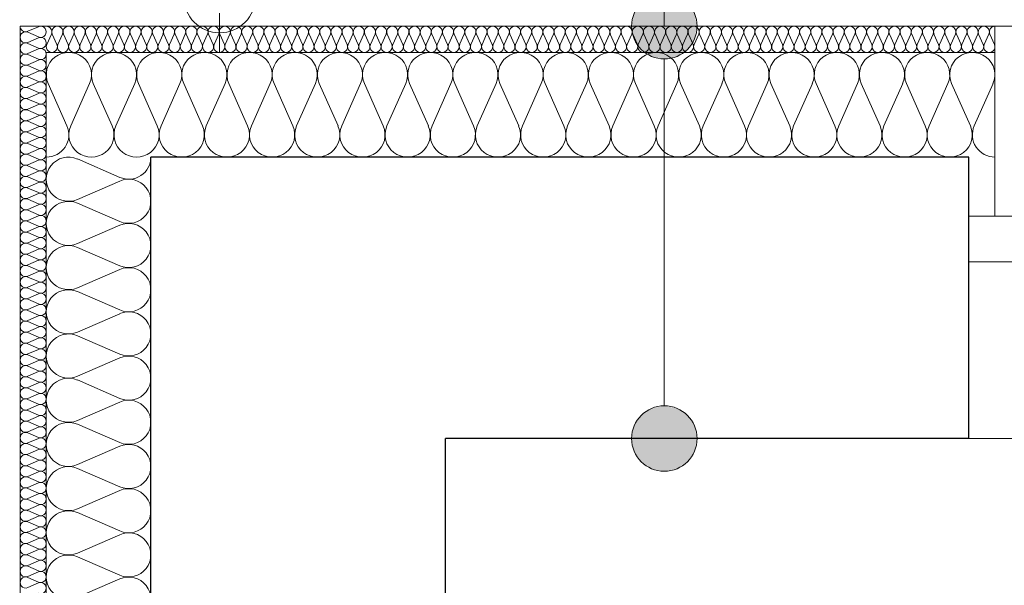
# Model space of a CAD drawing. Extents: x -613240 to -325500, y -25863 to 152403.
# Tile 162 of 254: x -430486 to -428981, y 72438 to 73303. Entities that reach past the tile are written whole.
import ezdxf

# ---------------------------------------------------------------- set-up
doc = ezdxf.new("R2010")
doc.units = 0
doc.header["$MEASUREMENT"] = 0
for name, color, linetype in [('Arch ocieplenie', 7, 'Continuous'), ('Arch opisy', 7, 'Continuous'), ('Inwent Izolacje', 7, 'Continuous')]:
    doc.layers.add(name, color=color, linetype=linetype)
for name, color, linetype, lineweight, true_color in [('Arch ocieplenie_Nr_Pióra__9', 7, 'Continuous', 13, 0x3dad99), ('Arch wykończenie_Nr_Pióra__3', 7, 'Continuous', 18, 0xff6600), ('Inwent Izolacje_Nr_Pióra__2', 7, 'Continuous', 13, 0x7f7f7f), ('INWENT.ŚCIANY_Nr_Pióra__2', 7, 'Continuous', 13, 0x7f7f7f)]:
    doc.layers.add(name, color=color, linetype=linetype, lineweight=lineweight, true_color=true_color)
for name, color, linetype, lineweight in [('Arch opisy_Nr_Pióra__21', 7, 'Continuous', 9), ('INWENT DACH_Nr_Pióra__21', 7, 'Continuous', 9), ('INWENT. OKNA_Nr_Pióra__5', 7, 'Continuous', 13), ('INWENT.ŚCIANY_Nr_Pióra__1', 7, 'Continuous', 25), ('INWENT.ŚCIANY_Nr_Pióra__21', 7, 'Continuous', 9)]:
    doc.layers.add(name, color=color, linetype=linetype, lineweight=lineweight)

# ---------------------------------------------------------------- blocks, each defined once
blk = doc.blocks.new('Izolacja cieplna 14_201', base_point=(-430484.9, 73292.6))
at = {"layer": 'Arch ocieplenie_Nr_Pióra__9', "linetype": 'Continuous'}
for p, q in [((-430456.9, 73291.9), (-430473, 73284.8)), ((-430473, 73283.4), (-430456.9, 73276.3)), ((-430456.9, 73274.9), (-430473, 73267.8)), ((-430473, 73266.4), (-430456.9, 73259.3)), ((-430456.9, 73257.9), (-430473, 73250.8)), ((-430473, 73249.4), (-430456.9, 73242.3)), ((-430456.9, 73240.9), (-430473, 73233.8)), ((-430473, 73232.4), (-430456.9, 73225.3)), ((-430456.9, 73223.9), (-430473, 73216.8)), ((-430473, 73215.4), (-430456.9, 73208.3)), ((-430456.9, 73206.9), (-430473, 73199.8)), ((-430473, 73198.4), (-430456.9, 73191.3)), ((-430456.9, 73189.9), (-430473, 73182.8)), ((-430473, 73181.4), (-430456.9, 73174.3)), ((-430456.9, 73172.9), (-430473, 73165.8)), ((-430473, 73164.4), (-430456.9, 73157.3)), ((-430456.9, 73155.9), (-430473, 73148.8)), ((-430473, 73147.4), (-430456.9, 73140.3)), ((-430456.9, 73138.9), (-430473, 73131.8)), ((-430473, 73130.4), (-430456.9, 73123.3)), ((-430456.9, 73121.9), (-430473, 73114.8)), ((-430473, 73113.4), (-430456.9, 73106.3)), ((-430456.9, 73104.9), (-430473, 73097.8)), ((-430473, 73096.4), (-430456.9, 73089.3)), ((-430456.9, 73087.9), (-430473, 73080.8)), ((-430473, 73079.4), (-430456.9, 73072.3)), ((-430456.9, 73070.9), (-430473, 73063.8)), ((-430473, 73062.4), (-430456.9, 73055.3)), ((-430456.9, 73053.9), (-430473, 73046.8)), ((-430473, 73045.4), (-430456.9, 73038.3)), ((-430456.9, 73036.9), (-430473, 73029.8)), ((-430473, 73028.4), (-430456.9, 73021.3)), ((-430456.9, 73019.9), (-430473, 73012.8)), ((-430473, 73011.4), (-430456.9, 73004.3)), ((-430456.9, 73002.9), (-430473, 72995.8)), ((-430473, 72994.4), (-430456.9, 72987.3)), ((-430456.9, 72985.9), (-430473, 72978.8)), ((-430473, 72977.4), (-430456.9, 72970.3)), ((-430456.9, 72968.9), (-430473, 72961.8)), ((-430473, 72960.4), (-430456.9, 72953.3)), ((-430456.9, 72951.9), (-430473, 72944.8)), ((-430473, 72943.4), (-430456.9, 72936.3)), ((-430456.9, 72934.9), (-430473, 72927.8)), ((-430473, 72926.4), (-430456.9, 72919.3)), ((-430456.9, 72917.9), (-430473, 72910.8)), ((-430473, 72909.4), (-430456.9, 72902.3)), ((-430456.9, 72900.9), (-430473, 72893.8)), ((-430473, 72892.4), (-430456.9, 72885.3)), ((-430456.9, 72883.9), (-430473, 72876.8)), ((-430473, 72875.4), (-430456.9, 72868.3)), ((-430456.9, 72866.9), (-430473, 72859.8)), ((-430473, 72858.4), (-430456.9, 72851.3)), ((-430456.9, 72849.9), (-430473, 72842.8)), ((-430473, 72841.4), (-430456.9, 72834.3)), ((-430456.9, 72832.9), (-430473, 72825.8)), ((-430473, 72824.4), (-430456.9, 72817.3)), ((-430456.9, 72815.9), (-430473, 72808.8)), ((-430473, 72807.4), (-430456.9, 72800.3)), ((-430456.9, 72798.9), (-430473, 72791.8)), ((-430473, 72790.4), (-430456.9, 72783.3)), ((-430456.9, 72781.9), (-430473, 72774.8)), ((-430473, 72773.4), (-430456.9, 72766.3)), ((-430456.9, 72764.9), (-430473, 72757.8)), ((-430473, 72756.4), (-430456.9, 72749.3)), ((-430456.9, 72747.9), (-430473, 72740.8)), ((-430473, 72739.4), (-430456.9, 72732.3)), ((-430456.9, 72730.9), (-430473, 72723.8)), ((-430473, 72722.4), (-430456.9, 72715.3)), ((-430456.9, 72713.9), (-430473, 72706.8)), ((-430473, 72705.4), (-430456.9, 72698.3)), ((-430456.9, 72696.9), (-430473, 72689.8)), ((-430473, 72688.4), (-430456.9, 72681.3)), ((-430456.9, 72679.9), (-430473, 72672.8)), ((-430473, 72671.4), (-430456.9, 72664.3)), ((-430456.9, 72662.9), (-430473, 72655.8)), ((-430473, 72654.4), (-430456.9, 72647.3)), ((-430456.9, 72645.9), (-430473, 72638.8)), ((-430473, 72637.4), (-430456.9, 72630.3)), ((-430456.9, 72628.9), (-430473, 72621.8)), ((-430473, 72620.4), (-430456.9, 72613.3)), ((-430456.9, 72611.9), (-430473, 72604.8)), ((-430473, 72603.4), (-430456.9, 72596.3)), ((-430456.9, 72594.9), (-430473, 72587.8)), ((-430473, 72586.4), (-430456.9, 72579.3)), ((-430456.9, 72577.9), (-430473, 72570.8)), ((-430473, 72569.4), (-430456.9, 72562.3)), ((-430456.9, 72560.9), (-430473, 72553.8)), ((-430473, 72552.4), (-430456.9, 72545.3)), ((-430456.9, 72543.9), (-430473, 72536.8)), ((-430473, 72535.4), (-430456.9, 72528.3)), ((-430456.9, 72526.9), (-430473, 72519.8)), ((-430473, 72518.4), (-430456.9, 72511.3)), ((-430456.9, 72509.9), (-430473, 72502.8)), ((-430473, 72501.4), (-430456.9, 72494.3)), ((-430456.9, 72492.9), (-430473, 72485.8)), ((-430473, 72484.4), (-430456.9, 72477.3)), ((-430456.9, 72475.9), (-430473, 72468.8)), ((-430473, 72467.4), (-430456.9, 72460.3)), ((-430456.9, 72458.9), (-430473, 72451.8)), ((-430473, 72450.4), (-430456.9, 72443.3)), ((-430456.9, 72441.9), (-430473, 72434.8))]:
    blk.add_line(p, q, dxfattribs=at)
for centre, start_param, end_param in [((-430476.4, 73292.6), 3.141593, 5.125182), ((-430453.5, 73284.1), 4.299595, 8.266775), ((-430476.4, 73275.6), 1.158004, 5.125183), ((-430453.5, 73267.1), 4.299595, 8.266775), ((-430476.4, 73258.6), 1.158004, 5.125183), ((-430476.4, 73241.6), 1.158004, 5.125183), ((-430453.5, 73250.1), 4.299595, 8.266775), ((-430476.4, 73224.6), 1.158004, 5.125183), ((-430453.5, 73233.1), 4.299595, 8.266775), ((-430476.4, 73207.6), 1.158004, 5.125183), ((-430453.5, 73216.1), 4.299595, 8.266775), ((-430453.5, 73199.1), 4.299595, 8.266775), ((-430476.4, 73190.6), 1.158004, 5.125183), ((-430453.5, 73182.1), 4.299595, 8.266775), ((-430476.4, 73173.6), 1.158004, 5.125183), ((-430453.5, 73165.1), 4.299595, 8.266775), ((-430476.4, 73156.6), 1.158004, 5.125183), ((-430453.5, 73148.1), 4.299595, 8.266775), ((-430476.4, 73139.6), 1.158004, 5.125183), ((-430453.5, 73131.1), 4.299595, 8.266775), ((-430476.4, 73122.6), 1.158004, 5.125183), ((-430476.4, 73105.6), 1.158004, 5.125183), ((-430453.5, 73114.1), 4.299595, 8.266775), ((-430476.4, 73088.6), 1.158004, 5.125183), ((-430453.5, 73097.1), 4.299595, 8.266775), ((-430476.4, 73071.6), 1.158004, 5.125183), ((-430453.5, 73080.1), 4.299595, 8.266775), ((-430453.5, 73063.1), 4.299595, 8.266775), ((-430476.4, 73054.6), 1.158004, 5.125183), ((-430453.5, 73046.1), 4.299595, 8.266775), ((-430476.4, 73037.6), 1.158004, 5.125183), ((-430453.5, 73029.1), 4.299595, 8.266775), ((-430476.4, 73020.6), 1.158004, 5.125183), ((-430453.5, 73012.1), 4.299595, 8.266775), ((-430476.4, 73003.6), 1.158004, 5.125183), ((-430453.5, 72995.1), 4.299595, 8.266775), ((-430476.4, 72986.6), 1.158004, 5.125183), ((-430476.4, 72969.6), 1.158004, 5.125183), ((-430453.5, 72978.1), 4.299595, 8.266775), ((-430476.4, 72952.6), 1.158004, 5.125183), ((-430453.5, 72961.1), 4.299595, 8.266775), ((-430476.4, 72935.6), 1.158004, 5.125183), ((-430453.5, 72944.1), 4.299595, 8.266775), ((-430453.5, 72927.1), 4.299595, 8.266775), ((-430476.4, 72918.6), 1.158004, 5.125183), ((-430453.5, 72910.1), 4.299595, 8.266775), ((-430476.4, 72901.6), 1.158004, 5.125183), ((-430453.5, 72893.1), 4.299595, 8.266775), ((-430476.4, 72884.6), 1.158004, 5.125183), ((-430453.5, 72876.1), 4.299595, 8.266775), ((-430476.4, 72867.6), 1.158004, 5.125183), ((-430476.4, 72850.6), 1.158004, 5.125183), ((-430453.5, 72859.1), 4.299595, 8.266775), ((-430476.4, 72833.6), 1.158004, 5.125183), ((-430453.5, 72842.1), 4.299595, 8.266775), ((-430476.4, 72816.6), 1.158004, 5.125183), ((-430453.5, 72825.1), 4.299595, 8.266775), ((-430476.4, 72799.6), 1.158004, 5.125183), ((-430453.5, 72808.1), 4.299595, 8.266775), ((-430453.5, 72791.1), 4.299595, 8.266775), ((-430476.4, 72782.6), 1.158004, 5.125183), ((-430453.5, 72774.1), 4.299595, 8.266775), ((-430476.4, 72765.6), 1.158004, 5.125183), ((-430453.5, 72757.1), 4.299595, 8.266775), ((-430476.4, 72748.6), 1.158004, 5.125183), ((-430453.5, 72740.1), 4.299595, 8.266775), ((-430476.4, 72731.6), 1.158004, 5.125183), ((-430476.4, 72714.6), 1.158004, 5.125183), ((-430453.5, 72723.1), 4.299595, 8.266775), ((-430476.4, 72697.6), 1.158004, 5.125183), ((-430453.5, 72706.1), 4.299595, 8.266775), ((-430476.4, 72680.6), 1.158004, 5.125183), ((-430453.5, 72689.1), 4.299595, 8.266775), ((-430453.5, 72672.1), 4.299595, 8.266775), ((-430476.4, 72663.6), 1.158004, 5.125183), ((-430453.5, 72655.1), 4.299595, 8.266775), ((-430476.4, 72646.6), 1.158004, 5.125183), ((-430453.5, 72638.1), 4.299595, 8.266775), ((-430476.4, 72629.6), 1.158004, 5.125183), ((-430453.5, 72621.1), 4.299595, 8.266775), ((-430476.4, 72612.6), 1.158004, 5.125183), ((-430453.5, 72604.1), 4.299595, 8.266775), ((-430476.4, 72595.6), 1.158004, 5.125183), ((-430476.4, 72578.6), 1.158004, 5.125183), ((-430453.5, 72587.1), 4.299595, 8.266775), ((-430476.4, 72561.6), 1.158004, 5.125183), ((-430453.5, 72570.1), 4.299595, 8.266775), ((-430476.4, 72544.6), 1.158004, 5.125183), ((-430453.5, 72553.1), 4.299595, 8.266775), ((-430453.5, 72536.1), 4.299595, 8.266775), ((-430476.4, 72527.6), 1.158004, 5.125183), ((-430453.5, 72519.1), 4.299595, 8.266775), ((-430476.4, 72510.6), 1.158004, 5.125183), ((-430453.5, 72502.1), 4.299595, 8.266775), ((-430476.4, 72493.6), 1.158004, 5.125183), ((-430453.5, 72485.1), 4.299595, 8.266775), ((-430476.4, 72476.6), 1.158004, 5.125183), ((-430476.4, 72459.6), 1.158004, 5.125183), ((-430453.5, 72468.1), 4.299595, 8.266775), ((-430476.4, 72442.6), 1.158004, 5.125183), ((-430453.5, 72451.1), 4.299595, 8.266775), ((-430453.5, 72434.1), 4.299595, 8.266775)]:
    blk.add_ellipse(centre, major_axis=(8.51, 0), ratio=0.999163, start_param=start_param, end_param=end_param, dxfattribs=at)
blk = doc.blocks.new('Izolacja cieplna 14_202', base_point=(-428994.9, 73292.6))
at = {"layer": 'Arch ocieplenie_Nr_Pióra__9', "linetype": 'Continuous'}
for p, q in [((-430437.1, 73280.7), (-430444.2, 73264.5)), ((-430428.6, 73264.5), (-430435.7, 73280.7)), ((-430420.1, 73280.7), (-430427.2, 73264.5)), ((-430411.5, 73264.5), (-430418.6, 73280.7)), ((-430403, 73280.7), (-430410.1, 73264.5)), ((-430394.5, 73264.5), (-430401.6, 73280.7)), ((-430386, 73280.7), (-430393.1, 73264.5)), ((-430377.4, 73264.5), (-430384.5, 73280.7)), ((-430368.9, 73280.7), (-430376, 73264.5)), ((-430360.4, 73264.5), (-430367.5, 73280.7)), ((-430351.8, 73280.7), (-430358.9, 73264.5)), ((-430343.3, 73264.5), (-430350.4, 73280.7)), ((-430334.8, 73280.7), (-430341.9, 73264.5)), ((-430326.2, 73264.5), (-430333.3, 73280.7)), ((-430317.7, 73280.7), (-430324.8, 73264.5)), ((-430309.2, 73264.5), (-430316.3, 73280.7)), ((-430300.7, 73280.7), (-430307.8, 73264.5)), ((-430292.1, 73264.5), (-430299.2, 73280.7)), ((-430283.6, 73280.7), (-430290.7, 73264.5)), ((-430275.1, 73264.5), (-430282.2, 73280.7)), ((-430266.5, 73280.7), (-430273.6, 73264.5)), ((-430258, 73264.5), (-430265.1, 73280.7)), ((-430249.5, 73280.7), (-430256.6, 73264.5)), ((-430241, 73264.5), (-430248.1, 73280.7)), ((-430232.4, 73280.7), (-430239.5, 73264.5)), ((-430223.9, 73264.5), (-430231, 73280.7)), ((-430215.4, 73280.7), (-430222.5, 73264.5)), ((-430206.8, 73264.5), (-430213.9, 73280.7)), ((-430198.3, 73280.7), (-430205.4, 73264.5)), ((-430189.8, 73264.5), (-430196.9, 73280.7)), ((-430181.2, 73280.7), (-430188.3, 73264.5)), ((-430172.7, 73264.5), (-430179.8, 73280.7)), ((-430164.2, 73280.7), (-430171.3, 73264.5)), ((-430155.7, 73264.5), (-430162.8, 73280.7)), ((-430147.1, 73280.7), (-430154.2, 73264.5)), ((-430138.6, 73264.5), (-430145.7, 73280.7)), ((-430130.1, 73280.7), (-430137.2, 73264.5)), ((-430121.5, 73264.5), (-430128.6, 73280.7)), ((-430113, 73280.7), (-430120.1, 73264.5)), ((-430104.5, 73264.5), (-430111.6, 73280.7)), ((-430096, 73280.7), (-430103.1, 73264.5)), ((-430087.4, 73264.5), (-430094.5, 73280.7)), ((-430078.9, 73280.7), (-430086, 73264.5)), ((-430070.4, 73264.5), (-430077.5, 73280.7)), ((-430061.8, 73280.7), (-430068.9, 73264.5)), ((-430053.3, 73264.5), (-430060.4, 73280.7)), ((-430044.8, 73280.7), (-430051.9, 73264.5)), ((-430036.2, 73264.5), (-430043.3, 73280.7)), ((-430027.7, 73280.7), (-430034.8, 73264.5)), ((-430019.2, 73264.5), (-430026.3, 73280.7)), ((-430010.7, 73280.7), (-430017.8, 73264.5)), ((-430002.1, 73264.5), (-430009.2, 73280.7)), ((-429993.6, 73280.7), (-430000.7, 73264.5)), ((-429985.1, 73264.5), (-429992.2, 73280.7)), ((-429976.5, 73280.7), (-429983.6, 73264.5)), ((-429968, 73264.5), (-429975.1, 73280.7)), ((-429959.5, 73280.7), (-429966.6, 73264.5)), ((-429951, 73264.5), (-429958.1, 73280.7)), ((-429942.4, 73280.7), (-429949.5, 73264.5)), ((-429933.9, 73264.5), (-429941, 73280.7)), ((-429925.4, 73280.7), (-429932.5, 73264.5)), ((-429916.8, 73264.5), (-429923.9, 73280.7)), ((-429908.3, 73280.7), (-429915.4, 73264.5)), ((-429899.8, 73264.5), (-429906.9, 73280.7)), ((-429891.2, 73280.7), (-429898.3, 73264.5)), ((-429882.7, 73264.5), (-429889.8, 73280.7)), ((-429874.2, 73280.7), (-429881.3, 73264.5)), ((-429865.7, 73264.5), (-429872.8, 73280.7)), ((-429857.1, 73280.7), (-429864.2, 73264.5)), ((-429848.6, 73264.5), (-429855.7, 73280.7)), ((-429840.1, 73280.7), (-429847.2, 73264.5)), ((-429831.5, 73264.5), (-429838.6, 73280.7)), ((-429823, 73280.7), (-429830.1, 73264.5)), ((-429814.5, 73264.5), (-429821.6, 73280.7)), ((-429806, 73280.7), (-429813.1, 73264.5)), ((-429797.4, 73264.5), (-429804.5, 73280.7)), ((-429788.9, 73280.7), (-429796, 73264.5)), ((-429780.4, 73264.5), (-429787.5, 73280.7)), ((-429771.8, 73280.7), (-429778.9, 73264.5)), ((-429763.3, 73264.5), (-429770.4, 73280.7)), ((-429754.8, 73280.7), (-429761.9, 73264.5)), ((-429746.3, 73264.5), (-429753.3, 73280.7)), ((-429737.7, 73280.7), (-429744.8, 73264.5)), ((-429729.2, 73264.5), (-429736.3, 73280.7)), ((-429720.7, 73280.7), (-429727.8, 73264.5)), ((-429712.1, 73264.5), (-429719.2, 73280.7)), ((-429703.6, 73280.7), (-429710.7, 73264.5)), ((-429695.1, 73264.5), (-429702.2, 73280.7)), ((-429686.5, 73280.7), (-429693.6, 73264.5)), ((-429678, 73264.5), (-429685.1, 73280.7)), ((-429669.5, 73280.7), (-429676.6, 73264.5)), ((-429661, 73264.5), (-429668.1, 73280.7)), ((-429652.4, 73280.7), (-429659.5, 73264.5)), ((-429643.9, 73264.5), (-429651, 73280.7)), ((-429635.4, 73280.7), (-429642.5, 73264.5)), ((-429626.8, 73264.5), (-429633.9, 73280.7)), ((-429618.3, 73280.7), (-429625.4, 73264.5)), ((-429609.8, 73264.5), (-429616.9, 73280.7)), ((-429601.3, 73280.7), (-429608.3, 73264.5)), ((-429592.7, 73264.5), (-429599.8, 73280.7)), ((-429584.2, 73280.7), (-429591.3, 73264.5)), ((-429575.7, 73264.5), (-429582.8, 73280.7)), ((-429567.1, 73280.7), (-429574.2, 73264.5)), ((-429558.6, 73264.5), (-429565.7, 73280.7)), ((-429550.1, 73280.7), (-429557.2, 73264.5)), ((-429541.5, 73264.5), (-429548.6, 73280.7)), ((-429533, 73280.7), (-429540.1, 73264.5)), ((-429524.5, 73264.5), (-429531.6, 73280.7)), ((-429516, 73280.7), (-429523.1, 73264.5)), ((-429507.4, 73264.5), (-429514.5, 73280.7)), ((-429498.9, 73280.7), (-429506, 73264.5)), ((-429490.4, 73264.5), (-429497.5, 73280.7)), ((-429481.8, 73280.7), (-429488.9, 73264.5)), ((-429473.3, 73264.5), (-429480.4, 73280.7)), ((-429464.8, 73280.7), (-429471.9, 73264.5)), ((-429456.3, 73264.5), (-429463.3, 73280.7)), ((-429447.7, 73280.7), (-429454.8, 73264.5)), ((-429439.2, 73264.5), (-429446.3, 73280.7)), ((-429430.7, 73280.7), (-429437.8, 73264.5)), ((-429422.1, 73264.5), (-429429.2, 73280.7)), ((-429413.6, 73280.7), (-429420.7, 73264.5)), ((-429405.1, 73264.5), (-429412.2, 73280.7)), ((-429396.5, 73280.7), (-429403.6, 73264.5)), ((-429388, 73264.5), (-429395.1, 73280.7)), ((-429379.5, 73280.7), (-429386.6, 73264.5)), ((-429371, 73264.5), (-429378.1, 73280.7)), ((-429362.4, 73280.7), (-429369.5, 73264.5)), ((-429353.9, 73264.5), (-429361, 73280.7)), ((-429345.4, 73280.7), (-429352.5, 73264.5)), ((-429336.8, 73264.5), (-429343.9, 73280.7)), ((-429328.3, 73280.7), (-429335.4, 73264.5)), ((-429319.8, 73264.5), (-429326.9, 73280.7)), ((-429311.3, 73280.7), (-429318.3, 73264.5)), ((-429302.7, 73264.5), (-429309.8, 73280.7)), ((-429294.2, 73280.7), (-429301.3, 73264.5)), ((-429285.7, 73264.5), (-429292.8, 73280.7)), ((-429277.1, 73280.7), (-429284.2, 73264.5)), ((-429268.6, 73264.5), (-429275.7, 73280.7)), ((-429260.1, 73280.7), (-429267.2, 73264.5)), ((-429251.5, 73264.5), (-429258.6, 73280.7)), ((-429243, 73280.7), (-429250.1, 73264.5)), ((-429234.5, 73264.5), (-429241.6, 73280.7)), ((-429226, 73280.7), (-429233.1, 73264.5)), ((-429217.4, 73264.5), (-429224.5, 73280.7)), ((-429208.9, 73280.7), (-429216, 73264.5)), ((-429200.4, 73264.5), (-429207.5, 73280.7)), ((-429191.8, 73280.7), (-429198.9, 73264.5)), ((-429183.3, 73264.5), (-429190.4, 73280.7)), ((-429174.8, 73280.7), (-429181.9, 73264.5)), ((-429166.3, 73264.5), (-429173.3, 73280.7)), ((-429157.7, 73280.7), (-429164.8, 73264.5)), ((-429149.2, 73264.5), (-429156.3, 73280.7)), ((-429140.7, 73280.7), (-429147.8, 73264.5)), ((-429132.1, 73264.5), (-429139.2, 73280.7)), ((-429123.6, 73280.7), (-429130.7, 73264.5)), ((-429115.1, 73264.5), (-429122.2, 73280.7)), ((-429106.5, 73280.7), (-429113.6, 73264.5)), ((-429098, 73264.5), (-429105.1, 73280.7)), ((-429089.5, 73280.7), (-429096.6, 73264.5)), ((-429081, 73264.5), (-429088.1, 73280.7)), ((-429072.4, 73280.7), (-429079.5, 73264.5)), ((-429063.9, 73264.5), (-429071, 73280.7)), ((-429055.4, 73280.7), (-429062.5, 73264.5)), ((-429046.8, 73264.5), (-429053.9, 73280.7)), ((-429038.3, 73280.7), (-429045.4, 73264.5)), ((-429029.8, 73264.5), (-429036.9, 73280.7)), ((-429021.3, 73280.7), (-429028.3, 73264.5)), ((-429012.7, 73264.5), (-429019.8, 73280.7)), ((-429004.2, 73280.7), (-429011.3, 73264.5)), ((-428995.7, 73264.5), (-429002.8, 73280.7))]:
    blk.add_line(p, q, dxfattribs=at)
for centre, start_param, end_param in [((-430444.9, 73284.1), 2.7288, 4.712389), ((-430427.9, 73284.1), 2.7288, 6.695979), ((-430410.8, 73284.1), 2.7288, 6.695979), ((-430393.8, 73284.1), 2.7288, 6.695979), ((-430376.7, 73284.1), 2.7288, 6.695979), ((-430359.7, 73284.1), 2.7288, 6.695979), ((-430342.6, 73284.1), 2.7288, 6.695979), ((-430325.5, 73284.1), 2.7288, 6.695979), ((-430308.5, 73284.1), 2.7288, 6.695979), ((-430291.4, 73284.1), 2.7288, 6.695979), ((-430274.4, 73284.1), 2.7288, 6.695979), ((-430257.3, 73284.1), 2.7288, 6.695979), ((-430240.2, 73284.1), 2.7288, 6.695979), ((-430223.2, 73284.1), 2.7288, 6.695979), ((-430206.1, 73284.1), 2.7288, 6.695979), ((-430189.1, 73284.1), 2.7288, 6.695979), ((-430172, 73284.1), 2.7288, 6.695979), ((-430154.9, 73284.1), 2.7288, 6.695979), ((-430137.9, 73284.1), 2.7288, 6.695979), ((-430120.8, 73284.1), 2.7288, 6.695979), ((-430103.8, 73284.1), 2.7288, 6.695979), ((-430086.7, 73284.1), 2.7288, 6.695979), ((-430069.7, 73284.1), 2.7288, 6.695979), ((-430052.6, 73284.1), 2.7288, 6.695979), ((-430035.5, 73284.1), 2.7288, 6.695979), ((-430018.5, 73284.1), 2.7288, 6.695979), ((-430001.4, 73284.1), 2.7288, 6.695979), ((-429984.4, 73284.1), 2.7288, 6.695979), ((-429967.3, 73284.1), 2.7288, 6.695979), ((-429950.2, 73284.1), 2.7288, 6.695979), ((-429933.2, 73284.1), 2.7288, 6.695979), ((-429916.1, 73284.1), 2.7288, 6.695979), ((-429899.1, 73284.1), 2.7288, 6.695979), ((-429882, 73284.1), 2.7288, 6.695979), ((-429864.9, 73284.1), 2.7288, 6.695979), ((-429847.9, 73284.1), 2.7288, 6.695979), ((-429830.8, 73284.1), 2.7288, 6.695979), ((-429813.8, 73284.1), 2.7288, 6.695979), ((-429796.7, 73284.1), 2.7288, 6.695979), ((-429779.7, 73284.1), 2.7288, 6.695979), ((-429762.6, 73284.1), 2.7288, 6.695979), ((-429745.5, 73284.1), 2.7288, 6.695979), ((-429728.5, 73284.1), 2.7288, 6.695979), ((-429711.4, 73284.1), 2.7288, 6.695979), ((-429694.4, 73284.1), 2.7288, 6.695979), ((-429677.3, 73284.1), 2.7288, 6.695979), ((-429660.2, 73284.1), 2.7288, 6.695979), ((-429643.2, 73284.1), 2.7288, 6.695979), ((-429626.1, 73284.1), 2.7288, 6.695979), ((-429609.1, 73284.1), 2.7288, 6.695979), ((-429592, 73284.1), 2.7288, 6.695979), ((-429574.9, 73284.1), 2.7288, 6.695979), ((-429557.9, 73284.1), 2.7288, 6.695979), ((-429540.8, 73284.1), 2.7288, 6.695979), ((-429523.8, 73284.1), 2.7288, 6.695979), ((-429506.7, 73284.1), 2.7288, 6.695979), ((-429489.7, 73284.1), 2.7288, 6.695979), ((-429472.6, 73284.1), 2.7288, 6.695979), ((-429455.5, 73284.1), 2.7288, 6.695979), ((-429438.5, 73284.1), 2.7288, 6.695979), ((-429421.4, 73284.1), 2.7288, 6.695979), ((-429404.4, 73284.1), 2.7288, 6.695979), ((-429387.3, 73284.1), 2.7288, 6.695979), ((-429370.2, 73284.1), 2.7288, 6.695979), ((-429353.2, 73284.1), 2.7288, 6.695979), ((-429336.1, 73284.1), 2.7288, 6.695979), ((-429319.1, 73284.1), 2.7288, 6.695979), ((-429302, 73284.1), 2.7288, 6.695979), ((-429284.9, 73284.1), 2.7288, 6.695979), ((-429267.9, 73284.1), 2.7288, 6.695979), ((-429250.8, 73284.1), 2.7288, 6.695979), ((-429233.8, 73284.1), 2.7288, 6.695979), ((-429216.7, 73284.1), 2.7288, 6.695979), ((-429199.7, 73284.1), 2.7288, 6.695979), ((-429182.6, 73284.1), 2.7288, 6.695979), ((-429165.5, 73284.1), 2.7288, 6.695979), ((-429148.5, 73284.1), 2.7288, 6.695979), ((-429131.4, 73284.1), 2.7288, 6.695979), ((-429114.4, 73284.1), 2.7288, 6.695979), ((-429097.3, 73284.1), 2.7288, 6.695979), ((-429080.2, 73284.1), 2.7288, 6.695979), ((-429063.2, 73284.1), 2.7288, 6.695979), ((-429046.1, 73284.1), 2.7288, 6.695979), ((-429029.1, 73284.1), 2.7288, 6.695979), ((-429012, 73284.1), 2.7288, 6.695979), ((-428994.9, 73284.1), 4.712389, 6.695979), ((-430436.4, 73261.1), 5.870392, 9.837571), ((-430419.4, 73261.1), 5.870392, 9.837571), ((-430402.3, 73261.1), 5.870392, 9.837571), ((-430385.2, 73261.1), 5.870392, 9.837571), ((-430368.2, 73261.1), 5.870392, 9.837571), ((-430351.1, 73261.1), 5.870392, 9.837571), ((-430334.1, 73261.1), 5.870392, 9.837571), ((-430317, 73261.1), 5.870392, 9.837571), ((-430299.9, 73261.1), 5.870392, 9.837571), ((-430282.9, 73261.1), 5.870392, 9.837571), ((-430265.8, 73261.1), 5.870392, 9.837571), ((-430248.8, 73261.1), 5.870392, 9.837571), ((-430231.7, 73261.1), 5.870392, 9.837571), ((-430214.7, 73261.1), 5.870392, 9.837571), ((-430197.6, 73261.1), 5.870392, 9.837571), ((-430180.5, 73261.1), 5.870392, 9.837571), ((-430163.5, 73261.1), 5.870392, 9.837571), ((-430146.4, 73261.1), 5.870392, 9.837571), ((-430129.4, 73261.1), 5.870392, 9.837571), ((-430112.3, 73261.1), 5.870392, 9.837571), ((-430095.2, 73261.1), 5.870392, 9.837571), ((-430078.2, 73261.1), 5.870392, 9.837571), ((-430061.1, 73261.1), 5.870392, 9.837571), ((-430044.1, 73261.1), 5.870392, 9.837571), ((-430027, 73261.1), 5.870392, 9.837571), ((-430009.9, 73261.1), 5.870392, 9.837571), ((-429992.9, 73261.1), 5.870392, 9.837571), ((-429975.8, 73261.1), 5.870392, 9.837571), ((-429958.8, 73261.1), 5.870392, 9.837571), ((-429941.7, 73261.1), 5.870392, 9.837571), ((-429924.7, 73261.1), 5.870392, 9.837571), ((-429907.6, 73261.1), 5.870392, 9.837571), ((-429890.5, 73261.1), 5.870392, 9.837571), ((-429873.5, 73261.1), 5.870392, 9.837571), ((-429856.4, 73261.1), 5.870392, 9.837571), ((-429839.4, 73261.1), 5.870392, 9.837571), ((-429822.3, 73261.1), 5.870392, 9.837571), ((-429805.2, 73261.1), 5.870392, 9.837571), ((-429788.2, 73261.1), 5.870392, 9.837571), ((-429771.1, 73261.1), 5.870392, 9.837571), ((-429754.1, 73261.1), 5.870392, 9.837571), ((-429737, 73261.1), 5.870392, 9.837571), ((-429719.9, 73261.1), 5.870392, 9.837571), ((-429702.9, 73261.1), 5.870392, 9.837571), ((-429685.8, 73261.1), 5.870392, 9.837571), ((-429668.8, 73261.1), 5.870392, 9.837571), ((-429651.7, 73261.1), 5.870392, 9.837571), ((-429634.7, 73261.1), 5.870392, 9.837571), ((-429617.6, 73261.1), 5.870392, 9.837571), ((-429600.5, 73261.1), 5.870392, 9.837571), ((-429583.5, 73261.1), 5.870392, 9.837571), ((-429566.4, 73261.1), 5.870392, 9.837571), ((-429549.4, 73261.1), 5.870392, 9.837571), ((-429532.3, 73261.1), 5.870392, 9.837571), ((-429515.2, 73261.1), 5.870392, 9.837571), ((-429498.2, 73261.1), 5.870392, 9.837571), ((-429481.1, 73261.1), 5.870392, 9.837571), ((-429464.1, 73261.1), 5.870392, 9.837571), ((-429447, 73261.1), 5.870392, 9.837571), ((-429429.9, 73261.1), 5.870392, 9.837571), ((-429412.9, 73261.1), 5.870392, 9.837571), ((-429395.8, 73261.1), 5.870392, 9.837571), ((-429378.8, 73261.1), 5.870392, 9.837571), ((-429361.7, 73261.1), 5.870392, 9.837571), ((-429344.7, 73261.1), 5.870392, 9.837571), ((-429327.6, 73261.1), 5.870392, 9.837571), ((-429310.5, 73261.1), 5.870392, 9.837571), ((-429293.5, 73261.1), 5.870392, 9.837571), ((-429276.4, 73261.1), 5.870392, 9.837571), ((-429259.4, 73261.1), 5.870392, 9.837571), ((-429242.3, 73261.1), 5.870392, 9.837571), ((-429225.2, 73261.1), 5.870392, 9.837571), ((-429208.2, 73261.1), 5.870392, 9.837571), ((-429191.1, 73261.1), 5.870392, 9.837571), ((-429174.1, 73261.1), 5.870392, 9.837571), ((-429157, 73261.1), 5.870392, 9.837571), ((-429139.9, 73261.1), 5.870392, 9.837571), ((-429122.9, 73261.1), 5.870392, 9.837571), ((-429105.8, 73261.1), 5.870392, 9.837571), ((-429088.8, 73261.1), 5.870392, 9.837571), ((-429071.7, 73261.1), 5.870392, 9.837571), ((-429054.7, 73261.1), 5.870392, 9.837571), ((-429037.6, 73261.1), 5.870392, 9.837571), ((-429020.5, 73261.1), 5.870392, 9.837571), ((-429003.5, 73261.1), 5.870392, 9.837571)]:
    blk.add_ellipse(centre, major_axis=(-8.53, 0), ratio=0.997388, start_param=start_param, end_param=end_param, dxfattribs=at)
blk = doc.blocks.new('Izolacja cieplna 14_323', base_point=(-430284.9, 68702.6))
at = {"layer": 'Inwent Izolacje_Nr_Pióra__2', "linetype": 'Continuous'}
for p, q in [((-430332.6, 73061.7), (-430397.3, 73089.8)), ((-430397.3, 73027.9), (-430332.6, 73056)), ((-430332.6, 72994.1), (-430397.3, 73022.2)), ((-430397.3, 72960.4), (-430332.6, 72988.5)), ((-430332.6, 72926.6), (-430397.3, 72954.7)), ((-430397.3, 72892.8), (-430332.6, 72920.9)), ((-430332.6, 72859.1), (-430397.3, 72887.2)), ((-430397.3, 72825.3), (-430332.6, 72853.4)), ((-430332.6, 72791.5), (-430397.3, 72819.6)), ((-430397.3, 72757.8), (-430332.6, 72785.9)), ((-430332.6, 72724), (-430397.3, 72752.1)), ((-430397.3, 72690.2), (-430332.6, 72718.3)), ((-430332.6, 72656.4), (-430397.3, 72684.5)), ((-430397.3, 72622.7), (-430332.6, 72650.8)), ((-430332.6, 72588.9), (-430397.3, 72617)), ((-430397.3, 72555.1), (-430332.6, 72583.2)), ((-430332.6, 72521.4), (-430397.3, 72549.5)), ((-430397.3, 72487.6), (-430332.6, 72515.7)), ((-430332.6, 72453.8), (-430397.3, 72481.9)), ((-430397.3, 72420.1), (-430332.6, 72448.2))]:
    blk.add_line(p, q, dxfattribs=at)
for centre, start_param, end_param in [((-430410.9, 73058.8), 4.299595, 8.266775), ((-430319, 73092.6), 1.158004, 3.141593), ((-430319, 73025.1), 1.158004, 5.125183), ((-430410.9, 72991.3), 4.299595, 8.266775), ((-430319, 72957.5), 1.158004, 5.125183), ((-430410.9, 72923.8), 4.299595, 8.266775), ((-430319, 72890), 1.158004, 5.125183), ((-430410.9, 72856.2), 4.299595, 8.266775), ((-430319, 72822.5), 1.158004, 5.125183), ((-430410.9, 72788.7), 4.299595, 8.266775), ((-430319, 72754.9), 1.158004, 5.125183), ((-430410.9, 72721.1), 4.299595, 8.266775), ((-430319, 72687.4), 1.158004, 5.125183), ((-430410.9, 72653.6), 4.299595, 8.266775), ((-430319, 72619.8), 1.158004, 5.125183), ((-430410.9, 72586.1), 4.299595, 8.266775), ((-430319, 72552.3), 1.158004, 5.125183), ((-430410.9, 72518.5), 4.299595, 8.266775), ((-430319, 72484.8), 1.158004, 5.125183), ((-430410.9, 72451), 4.299595, 8.266775), ((-430319, 72417.2), 1.158004, 5.125183)]:
    blk.add_ellipse(centre, major_axis=(-34, 0), ratio=0.992381, start_param=start_param, end_param=end_param, dxfattribs=at)
blk = doc.blocks.new('Izolacja cieplna 14_324', base_point=(-430444.9, 73092.6))
at = {"layer": 'Inwent Izolacje_Nr_Pióra__2', "linetype": 'Continuous'}
for p, q in [((-430442, 73204.9), (-430413.3, 73140.3)), ((-430407.5, 73140.3), (-430378.8, 73204.9)), ((-430373, 73204.9), (-430344.3, 73140.3)), ((-430338.5, 73140.3), (-430309.8, 73204.9)), ((-430304, 73204.9), (-430275.2, 73140.3)), ((-430269.4, 73140.3), (-430240.7, 73204.9)), ((-430234.9, 73204.9), (-430206.2, 73140.3)), ((-430200.4, 73140.3), (-430171.7, 73204.9)), ((-430165.9, 73204.9), (-430137.1, 73140.3)), ((-430131.3, 73140.3), (-430102.6, 73204.9)), ((-430096.8, 73204.9), (-430068.1, 73140.3)), ((-430062.3, 73140.3), (-430033.6, 73204.9)), ((-430027.8, 73204.9), (-429999, 73140.3)), ((-429993.2, 73140.3), (-429964.5, 73204.9)), ((-429958.7, 73204.9), (-429930, 73140.3)), ((-429924.2, 73140.3), (-429895.5, 73204.9)), ((-429889.7, 73204.9), (-429860.9, 73140.3)), ((-429855.1, 73140.3), (-429826.4, 73204.9)), ((-429820.6, 73204.9), (-429791.9, 73140.3)), ((-429786.1, 73140.3), (-429757.4, 73204.9)), ((-429751.6, 73204.9), (-429722.8, 73140.3)), ((-429717, 73140.3), (-429688.3, 73204.9)), ((-429682.5, 73204.9), (-429653.8, 73140.3)), ((-429648, 73140.3), (-429619.3, 73204.9)), ((-429613.5, 73204.9), (-429584.8, 73140.3)), ((-429579, 73140.3), (-429550.2, 73204.9)), ((-429544.4, 73204.9), (-429515.7, 73140.3)), ((-429509.9, 73140.3), (-429481.2, 73204.9)), ((-429475.4, 73204.9), (-429446.7, 73140.3)), ((-429440.9, 73140.3), (-429412.1, 73204.9)), ((-429406.3, 73204.9), (-429377.6, 73140.3)), ((-429371.8, 73140.3), (-429343.1, 73204.9)), ((-429337.3, 73204.9), (-429308.6, 73140.3)), ((-429302.8, 73140.3), (-429274, 73204.9)), ((-429268.2, 73204.9), (-429239.5, 73140.3)), ((-429233.7, 73140.3), (-429205, 73204.9)), ((-429199.2, 73204.9), (-429170.5, 73140.3)), ((-429164.7, 73140.3), (-429135.9, 73204.9)), ((-429130.1, 73204.9), (-429101.4, 73140.3)), ((-429095.6, 73140.3), (-429066.9, 73204.9)), ((-429061.1, 73204.9), (-429032.4, 73140.3)), ((-429026.6, 73140.3), (-428997.8, 73204.9))]:
    blk.add_line(p, q, dxfattribs=at)
for centre, start_param, end_param in [((-430410.4, 73218.6), 5.870392, 9.837571), ((-430341.4, 73218.6), 5.870392, 9.837571), ((-430272.3, 73218.6), 5.870392, 9.837571), ((-430203.3, 73218.6), 5.870392, 9.837571), ((-430134.2, 73218.6), 5.870392, 9.837571), ((-430065.2, 73218.6), 5.870392, 9.837571), ((-429996.1, 73218.6), 5.870392, 9.837571), ((-429927.1, 73218.6), 5.870392, 9.837571), ((-429858, 73218.6), 5.870392, 9.837571), ((-429789, 73218.6), 5.870392, 9.837571), ((-429719.9, 73218.6), 5.870392, 9.837571), ((-429650.9, 73218.6), 5.870392, 9.837571), ((-429581.9, 73218.6), 5.870392, 9.837571), ((-429512.8, 73218.6), 5.870392, 9.837571), ((-429443.8, 73218.6), 5.870392, 9.837571), ((-429374.7, 73218.6), 5.870392, 9.837571), ((-429305.7, 73218.6), 5.870392, 9.837571), ((-429236.6, 73218.6), 5.870392, 9.837571), ((-429167.6, 73218.6), 5.870392, 9.837571), ((-429098.5, 73218.6), 5.870392, 9.837571), ((-429029.5, 73218.6), 5.870392, 9.837571), ((-430444.9, 73126.6), 4.712389, 6.695979), ((-430375.9, 73126.6), 2.7288, 6.695979), ((-430306.9, 73126.6), 2.7288, 6.695979), ((-430237.8, 73126.6), 2.7288, 6.695979), ((-430168.8, 73126.6), 2.7288, 6.695979), ((-430099.7, 73126.6), 2.7288, 6.695979), ((-430030.7, 73126.6), 2.7288, 6.695979), ((-429961.6, 73126.6), 2.7288, 6.695979), ((-429892.6, 73126.6), 2.7288, 6.695979), ((-429823.5, 73126.6), 2.7288, 6.695979), ((-429754.5, 73126.6), 2.7288, 6.695979), ((-429685.4, 73126.6), 2.7288, 6.695979), ((-429616.4, 73126.6), 2.7288, 6.695979), ((-429547.3, 73126.6), 2.7288, 6.695979), ((-429478.3, 73126.6), 2.7288, 6.695979), ((-429409.2, 73126.6), 2.7288, 6.695979), ((-429340.2, 73126.6), 2.7288, 6.695979), ((-429271.1, 73126.6), 2.7288, 6.695979), ((-429202.1, 73126.6), 2.7288, 6.695979), ((-429133, 73126.6), 2.7288, 6.695979), ((-429064, 73126.6), 2.7288, 6.695979), ((-428994.9, 73126.6), 2.7288, 4.712389)]:
    blk.add_ellipse(centre, major_axis=(34.5, 0), ratio=0.985653, start_param=start_param, end_param=end_param, dxfattribs=at)
blk = doc.blocks.new('Linia_158', base_point=(-429500.3, 73292.6))
at = {"layer": 'Arch opisy_Nr_Pióra__21', "linetype": 'Continuous'}
blk.add_line((-429500.3, 73292.6), (-429500.3, 75372.4), dxfattribs=at)
blk = doc.blocks.new('Linia_159', base_point=(-429500.3, 72662.6))
at = {"layer": 'Arch opisy_Nr_Pióra__21', "linetype": 'Continuous'}
for points in [[(-429450.3, 73292.6), (-429454.1, 73311.7), (-429464.9, 73328), (-429481.1, 73338.8), (-429500.3, 73342.6), (-429519.4, 73338.8), (-429535.6, 73328), (-429546.5, 73311.7), (-429550.3, 73292.6), (-429546.5, 73273.5), (-429535.6, 73257.3), (-429519.4, 73246.4), (-429500.3, 73242.6), (-429481.1, 73246.4), (-429464.9, 73257.3), (-429454.1, 73273.5)], [(-429450.3, 72662.6), (-429454.1, 72681.7), (-429464.9, 72698), (-429481.1, 72708.8), (-429500.3, 72712.6), (-429519.4, 72708.8), (-429535.6, 72698), (-429546.5, 72681.7), (-429550.3, 72662.6), (-429546.5, 72643.5), (-429535.6, 72627.3), (-429519.4, 72616.4), (-429500.3, 72612.6), (-429481.1, 72616.4), (-429464.9, 72627.3), (-429454.1, 72643.5)]]:
    blk.add_hatch(color=256, dxfattribs=at).paths.add_polyline_path(points, flags=0)
blk.add_line((-429500.3, 72712.6), (-429500.3, 73242.6), dxfattribs=at)
for centre in [(-429500.3, 73292.6), (-429500.3, 72662.6)]:
    blk.add_circle(centre, 50, dxfattribs=at)

msp = doc.modelspace()

# ---------------------------------------------------------------- linework, layer by layer
at = {"layer": 'Arch wykończenie_Nr_Pióra__3', "linetype": 'Continuous'}
for p, q in [((-430484.9, 68702.6), (-430484.9, 73292.6)), ((-428994.9, 73292.6), (-430484.9, 73292.6)), ((-428994.9, 73292.6), (-428994.9, 73002.6))]:
    msp.add_line(p, q, dxfattribs=at)
at = {"layer": 'INWENT DACH_Nr_Pióra__21', "linetype": 'Continuous'}
msp.add_line((-430179.9, 73312.6), (-430179.9, 73252.6), dxfattribs=at)
msp.add_circle((-430179.9, 73337.6), 55, dxfattribs=at)
at = {"layer": 'INWENT. OKNA_Nr_Pióra__5', "linetype": 'Continuous'}
for p, q in [((-429034.9, 72932.6), (-429034.9, 73002.6)), ((-428154.9, 73002.6), (-429034.9, 73002.6)), ((-428154.9, 72932.6), (-429034.9, 72932.6))]:
    msp.add_line(p, q, dxfattribs=at)
at = {"layer": 'INWENT.ŚCIANY_Nr_Pióra__1', "linetype": 'Continuous'}
for p, q in [((-430284.9, 68742.6), (-430284.9, 73092.6)), ((-429034.9, 73092.6), (-430284.9, 73092.6)), ((-429034.9, 72662.6), (-429034.9, 73092.6)), ((-429834.9, 69032.6), (-429834.9, 72662.6)), ((-429034.9, 72662.6), (-429834.9, 72662.6))]:
    msp.add_line(p, q, dxfattribs=at)
at = {"layer": 'INWENT.ŚCIANY_Nr_Pióra__2', "linetype": 'Continuous'}
for p in [(-430444.9, 68702.6), (-428994.9, 73252.6)]:
    msp.add_line(p, (-430444.9, 73252.6), dxfattribs=at)
at = {"layer": 'INWENT.ŚCIANY_Nr_Pióra__21', "linetype": 'Continuous'}
for p, q in [((-428994.9, 73292.6), (-428194.9, 73292.6)), ((-429034.9, 72662.6), (-428154.9, 72662.6))]:
    msp.add_line(p, q, dxfattribs=at)

# ---------------------------------------------------------------- block references
at = {"layer": 'Arch ocieplenie', "color": 104, "linetype": 'Continuous', "lineweight": 13, "true_color": 0x029e21}
for name, p in [('Izolacja cieplna 14_201', (-430484.9, 73292.6)), ('Izolacja cieplna 14_202', (-428994.9, 73292.6))]:
    msp.add_blockref(name, p, dxfattribs=at)
at = {"layer": 'Arch opisy', "linetype": 'Continuous'}
for name, p in [('Linia_158', (-429500.3, 73292.6)), ('Linia_159', (-429500.3, 72662.6))]:
    msp.add_blockref(name, p, dxfattribs=at)
at = {"layer": 'Inwent Izolacje', "color": 104, "linetype": 'Continuous', "lineweight": 13, "true_color": 0x029e21}
for name, p in [('Izolacja cieplna 14_324', (-430444.9, 73092.6)), ('Izolacja cieplna 14_323', (-430284.9, 68702.6))]:
    msp.add_blockref(name, p, dxfattribs=at)

doc.saveas('drawing.dxf')
